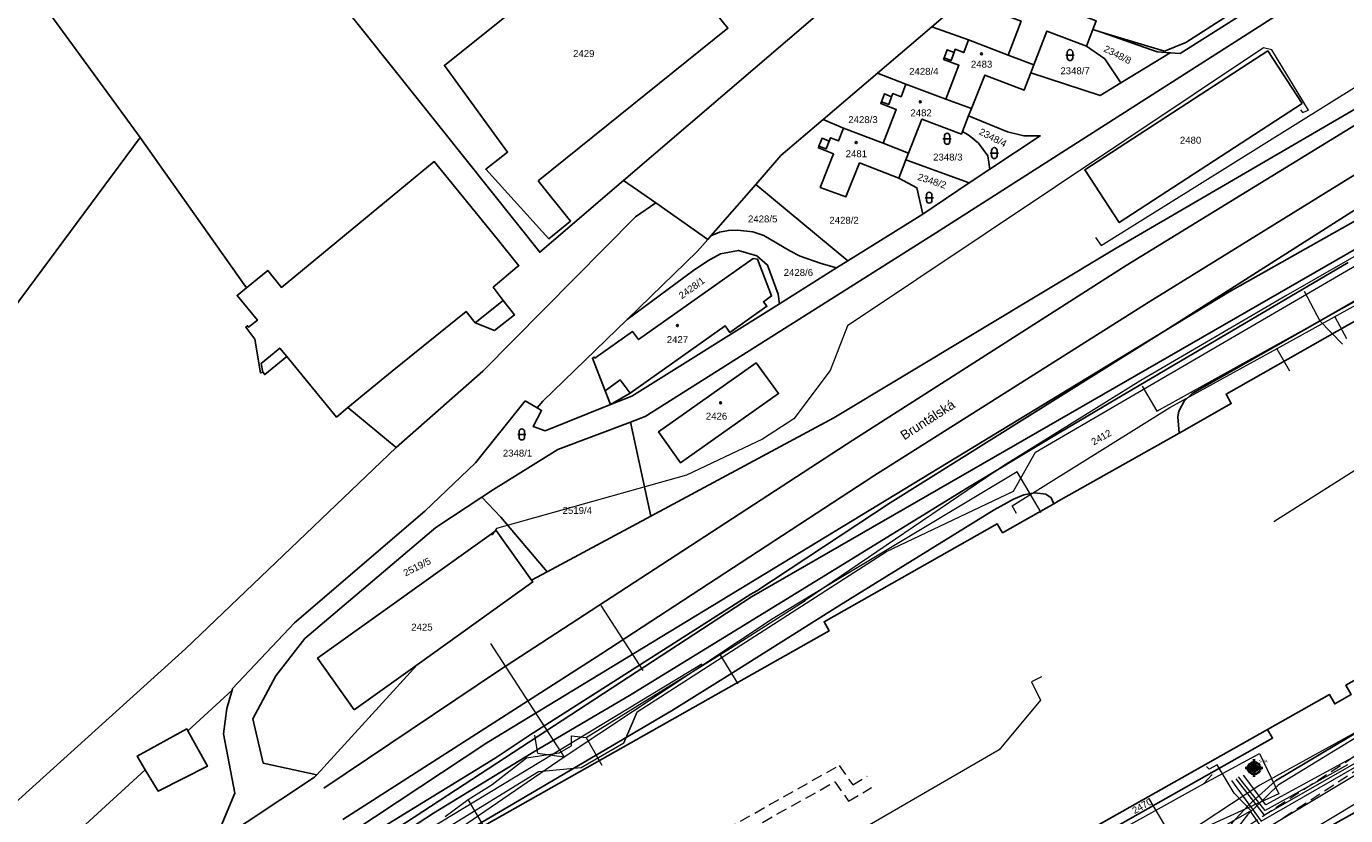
# Model space of a CAD drawing. Header units: metres. Extents: x -535942 to -530626, y -1087729 to -1086275.
# Tile 231 of 247: x -534185 to -533945, y -1086745 to -1086602. Entities that reach past the tile are written whole.
import ezdxf
from ezdxf.enums import TextEntityAlignment as Align

# ---------------------------------------------------------------- set-up
doc = ezdxf.new("R2010")
doc.units = ezdxf.units.M
doc.linetypes.add('B_CARA_03', pattern=[3, 2, -1])
for name, color, linetype in [('18', 7, 'Continuous'), ('23', 7, 'Continuous'), ('_blok katastr', 7, 'Continuous'), ('_blok podklad SS', 7, 'Continuous'), ('_blok SS sítě', 7, 'Continuous'), ('_blok vrty G Consult', 7, 'Continuous'), ('_blok zaměření - nové', 7, 'Continuous'), ('Hodnoty_hladiny', 7, 'Continuous'), ('Vrty_popis', 7, 'Continuous')]:
    doc.layers.add(name, color=color, linetype=linetype)
for name, color, linetype, lineweight in [('AG popis stávající', 251, 'Continuous', 70), ('AG silno NN', 251, 'G_VED_660_PN', 13), ('AG uzemnění', 251, 'G_VED_663_PZ', 13), ('AG voda chladící přívod', 120, 'HP_02_920CHVP', 13), ('AG voda chladící vratna', 120, 'HP_02_921CHVV', 13), ('AG_SS kanal_déšť', 251, 'G_POTR_626_PN', 13), ('AG_SS nakal_splašky', 251, 'G_POTR_627_PN', 13), ('AG_SS náhon', 251, 'B_CARA_03', 13), ('AG_SS osvětlení', 251, 'HP_04_VO', 13), ('AG_SS voda požární', 251, 'G_POTR_615_PN', 13), ('AG_SS voda uzitkova', 251, 'G_POTR_617_PN', 13)]:
    doc.layers.add(name, color=color, linetype=linetype, lineweight=lineweight)
for name, color, linetype, true_color in [('BT_BPEJ', 7, 'Continuous', 0x7fffff), ('BT_hranice_parcel', 7, 'Continuous', 0x007f00), ('BT_mapove_znacky', 7, 'Continuous', 0x007f00), ('BT_prvky_mapy', 7, 'Continuous', 0x007f00), ('BT_text_parcel', 7, 'Continuous', 0x007f00), ('BT_vnitrni_kresby', 7, 'Continuous', 0x007f00)]:
    doc.layers.add(name, color=color, linetype=linetype, true_color=true_color)
doc.layers.add('BT_hranice_budov', color=7, linetype='Continuous', lineweight=30, true_color=0x007f00)
doc.layers.add('Značka předmět vrt', color=7, linetype='Continuous', lineweight=0, true_color=0x27eff2)
doc.styles.add('BT_text_mapy_m', font='arial.ttf', dxfattribs={"height": 5})
doc.styles.add('ROMANS', font='romans')
doc.styles.get("Standard").update_dxf_attribs({"font": 'ARIALN.TTF'})
doc.linetypes.add('G_POTR_615_PN', pattern='A,0.5,-1,2,-6.5,[3,hpfmlin.shx,S=1,R=0,X=0,Y=0],-6.5,2,-1,0.5', length=20)
doc.linetypes.add('G_POTR_617_PN', pattern='A,0.5,-1,2,-6.5,[1,hpfmlin.shx,S=1,R=0,X=0,Y=0],-6.5,2,-1,0.5', length=20)
doc.linetypes.add('G_POTR_626_PN', pattern='A,0.5,-1,2,-6.5,[8,hpfmlin.shx,S=1,R=0,X=0,Y=0],-6.5,2,-1,0.5', length=20)
doc.linetypes.add('G_POTR_627_PN', pattern='A,0.5,-1,2,-6.5,[9,hpfmlin.shx,S=1,R=0,X=0,Y=0],-6.5,2,-1,0.5', length=20)
doc.linetypes.add('G_VED_660_PN', pattern='A,0.5,-1,2,-6.5,[28,hpfmlin.shx,S=1,R=0,X=0,Y=0],-6.5,2,-1,0.5', length=20)
doc.linetypes.add('G_VED_663_PZ', pattern='A,3.5,-3,7,-3,7,-6.5,[23,hpfmlin.shx,S=1,R=0,X=0,Y=0],-6.5,7,-3,7,-3,3.5', length=60)
doc.linetypes.add('HP_02_920CHVP', pattern='A,0.5,-1.2,-6.5,[3,hpfmlin.shx,S=1,R=0,X=0,Y=0],-0.8,["CHVP",Standard,S=1.7,R=0,X=3,Y=-0.8],-9,2,-1,0.5', length=21.5)
doc.linetypes.add('HP_02_921CHVV', pattern='A,0.5,-1.2,-6.5,[3,hpfmlin.shx,S=1,R=0,X=0,Y=0],-0.8,["CHVV",Standard,S=1.7,R=0,X=3,Y=-0.8],-9,2,-1,0.5', length=21.5)
doc.linetypes.add('HP_04_VO', pattern='A,0.5,-1,2,-5,[28,hpfmlin.shx,S=1,R=0,X=0,Y=0],-0.8,["VO",ROMANS,S=1.7,R=0,X=2.75,Y=-0.8],-7,2,-1,0.5', length=19.8)

# ---------------------------------------------------------------- blocks, each defined once
blk = doc.blocks.new('BT_symbol_316')
at = {"layer": 'BT_mapove_znacky', "lineweight": -3}
blk.add_line((-0.75, 1), (0.75, 1), dxfattribs=at)
blk.add_lwpolyline([(0, 0), (0.1913, 0.0381), (0.3536, 0.1464), (0.4619, 0.3087), (0.5, 0.5), (0.5, 1.5), (0.4619, 1.6913), (0.3536, 1.8536), (0.1913, 1.9619), (0, 2), (-0.1913, 1.9619), (-0.3536, 1.8536), (-0.4619, 1.6913), (-0.5, 1.5), (-0.5, 0.5), (-0.4619, 0.3087), (-0.3536, 0.1464), (-0.1913, 0.0381), (0, 0)], dxfattribs=at)
blk = doc.blocks.new('BT_symbol_404')
at = {"layer": 'BT_mapove_znacky', "lineweight": -3}
blk.add_circle((0, 0), 0.175, dxfattribs=at)
blk = doc.blocks.new('_KATASTR')
at = {"layer": 'BT_BPEJ', "lineweight": -3}
blk.add_lwpolyline([(-534567.99, -1086985.9), (-534456, -1086953), (-534436.78, -1086944.4), (-534394.5, -1086925.5), (-534377.62, -1086916.03), (-534353.5, -1086902.5), (-534344.98, -1086895.04), (-534338.35, -1086889.24), (-534337.5, -1086888.5), (-534101, -1086732), (-533977.7, -1086657.11), (-533966, -1086650), (-533802, -1086557.5)], dxfattribs=at)
at = {"layer": 'BT_hranice_budov', "lineweight": -3}
for points in [[(-534091.64, -1086629.83), (-534085.75, -1086637.14), (-534089.72, -1086640.34), (-534101.19, -1086627.71), (-534097.23, -1086624.57), (-534108.69, -1086608.81), (-534074.09, -1086581.06), (-534057.17, -1086602.08), (-534091.64, -1086629.83)], [(-533808.4, -1086595.84), (-533814.49, -1086599.28), (-533813.01, -1086601.89), (-533811.34, -1086604.85), (-533848.29, -1086625.55), (-533851.31, -1086620.19), (-533856.58, -1086623.17), (-533862.78, -1086612.19), (-533934.12, -1086652.51), (-533935.17, -1086650.76), (-533966.6, -1086668.6), (-533965.65, -1086670.33), (-533975.13, -1086675.69), (-533991.7, -1086685.05), (-533997.09, -1086688.09), (-533997.9, -1086688.55), (-534007.23, -1086693.82), (-534008.18, -1086692.21), (-534039.67, -1086709.99), (-534038.77, -1086711.65), (-534104.74, -1086748.93), (-534094.94, -1086766.26), (-534093.29, -1086769.17), (-534079.52, -1086793.52)], [(-534004.54, -1086597.98), (-534004.75, -1086598.52), (-534005.28, -1086599.92), (-534006.67, -1086599.4), (-534006.79, -1086599.68), (-534003.86, -1086600.79), (-534006.19, -1086606.95), (-534001.53, -1086608.7), (-533999.19, -1086602.59), (-533991.95, -1086605.31), (-533990.82, -1086602.31), (-533990.22, -1086600.71), (-534002.11, -1086596.15), (-534003.02, -1086598.56), (-534004.54, -1086597.98)], [(-534006.19, -1086606.95), (-534013.39, -1086604.16), (-534014.28, -1086606.48), (-534015.82, -1086605.89), (-534016.59, -1086607.92), (-534017.85, -1086607.43), (-534017.96, -1086607.72), (-534015.16, -1086608.79), (-534017.52, -1086614.98)], [(-534012.87, -1086616.68), (-534010.42, -1086610.57), (-534003.31, -1086613.35), (-534003.04, -1086612.65), (-534002.1, -1086610.18), (-534001.53, -1086608.7)], [(-534024.31, -1086624.76), (-534021.89, -1086618.62), (-534014.72, -1086621.31), (-534014.54, -1086620.85), (-534013.4, -1086618.01), (-534012.87, -1086616.68), (-534017.52, -1086614.98), (-534024.79, -1086612.21), (-534025.68, -1086614.51), (-534027.16, -1086613.94), (-534027.39, -1086614.53), (-534027.93, -1086615.93), (-534029.26, -1086615.42), (-534029.38, -1086615.74), (-534026.57, -1086616.82), (-534028.94, -1086622.97)], [(-534035.72, -1086632.72), (-534040.36, -1086631.02), (-534037.97, -1086624.9), (-534040.72, -1086623.82), (-534040.6, -1086623.5), (-534039.31, -1086624), (-534038.76, -1086622.58), (-534038.52, -1086621.97), (-534037.05, -1086622.54), (-534036.15, -1086620.25), (-534028.94, -1086622.97), (-534024.31, -1086624.76), (-534024.79, -1086625.97), (-534026.1, -1086629.32), (-534033.22, -1086626.56), (-534035.72, -1086632.72)], [(-534118.22, -1086664.42), (-534126.24, -1086671.06), (-534128.29, -1086672.76), (-534137.37, -1086661.76), (-534138.63, -1086660.23), (-534141.99, -1086663), (-534141.71, -1086664.61), (-534142.11, -1086664.74), (-534143.15, -1086658.62), (-534144.78, -1086656.4), (-534144.47, -1086656.17), (-534144.29, -1086656.44), (-534142.71, -1086655.14), (-534146.38, -1086650.66), (-534144.71, -1086649.29), (-534140.81, -1086646.09), (-534138.32, -1086649.2), (-534110.55, -1086626.32), (-534099.12, -1086640.38), (-534095.16, -1086645.24), (-534095.46, -1086645.48), (-534099.82, -1086649.17), (-534097.99, -1086651.55), (-534103.1, -1086655.66), (-534104.76, -1086653.56), (-534118.22, -1086664.42)], [(-534073.41, -1086658.69), (-534052.58, -1086643.96), (-534051.81, -1086644.04), (-534049.22, -1086650.74), (-534050.71, -1086651.8), (-534050.08, -1086652.63), (-534056.84, -1086657.38), (-534057.66, -1086656.18), (-534074.92, -1086668.41), (-534076.72, -1086666.02), (-534079.47, -1086667.99), (-534081.78, -1086662.09), (-534081.47, -1086661.87), (-534081.33, -1086662.04), (-534074.5, -1086657.24), (-534073.41, -1086658.69)], [(-534047.94, -1086668.5), (-534065.77, -1086681.1), (-534069.76, -1086675.45), (-534052, -1086662.92), (-534047.94, -1086668.5)], [(-534003.11, -1086775.09), (-533992.2, -1086768.92), (-533993.33, -1086766.93), (-533998.19, -1086758.34), (-534000.12, -1086754.92), (-534001.05, -1086753.28), (-533959.05, -1086729.57), (-533947.8, -1086723.22), (-533946.84, -1086724.92), (-533943.88, -1086723.24), (-533944.84, -1086721.55), (-533937.36, -1086717.32), (-533936.4, -1086719.02), (-533933.44, -1086717.39), (-533934.42, -1086715.66), (-533928.53, -1086712.33), (-533889.92, -1086690.55), (-533885.6, -1086688.11), (-533875.71, -1086682.53), (-533854.58, -1086670.61), (-533856.87, -1086666.52)], [(-534125.09, -1086725.99), (-534113.64, -1086717.8), (-534092.63, -1086702.76), (-534092.85, -1086702.45), (-534099.31, -1086693.38), (-534131.76, -1086716.61), (-534125.09, -1086725.99)]]:
    blk.add_lwpolyline(points, dxfattribs=at)
at = {"layer": 'BT_hranice_parcel', "lineweight": -3}
for points in [[(-533930.39, -1086626.94), (-533977.71, -1086657.09), (-534027.69, -1086688.36), (-534051.88, -1086704.35), (-534053, -1086704.99), (-534093.1, -1086730.54), (-534099.49, -1086734.79), (-534123.96, -1086749.86), (-534172.7, -1086780.69), (-534236.19, -1086822.11), (-534301.1, -1086864.48), (-534361.33, -1086904.52), (-534389.95, -1086921.75), (-534421.31, -1086936.84), (-534457.42, -1086954.5), (-534485.18, -1086964.81)], [(-534493.78, -1086969.89), (-534465.8, -1086959.93), (-534429.9, -1086944.73), (-534384.85, -1086920.69), (-534356.67, -1086902.53), (-534277.7, -1086851.96), (-534273.32, -1086849.11), (-534236.73, -1086825.56), (-534052.87, -1086705.47), (-533854.49, -1086591.17)], [(-533944.41, -1086644.64), (-533979.02, -1086665.04), (-533986.81, -1086669.62), (-533998.88, -1086676.78), (-534013.62, -1086685.67), (-534037.86, -1086700.55), (-534075.03, -1086723.43), (-534083.72, -1086728.5), (-534091.83, -1086733.29), (-534110.71, -1086744.83), (-534121.68, -1086751.94), (-534124.12, -1086753.69), (-534126.5, -1086755.56), (-534127.89, -1086756.97), (-534129.06, -1086758.64), (-534130.36, -1086761.29), (-534131.69, -1086763.72), (-534132.71, -1086766.71), (-534133.12, -1086769.51), (-534133.03, -1086772.04), (-534131.53, -1086778.56), (-534124.29, -1086793.41)], [(-533976.75, -1086606.52), (-533974.96, -1086606.65), (-533957.48, -1086595.59), (-533955.52, -1086598.54), (-534019.43, -1086639.33), (-534072.18, -1086672.68), (-534074.85, -1086673.69), (-534071.17, -1086690.79), (-534037.89, -1086672.9), (-533986.58, -1086642.07), (-533938.42, -1086614), (-533872.99, -1086576.14), (-533860.2, -1086569.26), (-533862.19, -1086566.62), (-533868.53, -1086560.69), (-533881.67, -1086566.32), (-533897.86, -1086543.72), (-533909.78, -1086522.14), (-533950.55, -1086551.25)], [(-534060.25, -1086639.83), (-534060.83, -1086640.49), (-534070.28, -1086633.84), (-534076.12, -1086629.73), (-533962.76, -1086532.65), (-533959.87, -1086536.14), (-533957.67, -1086539.7), (-533960.06, -1086540.83), (-533958.42, -1086544.18), (-533955.68, -1086542.94), (-533953.84, -1086545.91), (-533950.55, -1086551.25), (-533954.62, -1086553.71), (-533955.36, -1086552.45), (-533989.79, -1086572.64), (-533988.82, -1086574.31), (-533990.39, -1086575.26), (-534002.42, -1086586.07), (-534016.34, -1086598.59), (-534020.1, -1086601.8), (-534029.99, -1086610.25), (-534039.84, -1086618.66), (-534047.53, -1086625.23), (-534052.08, -1086630.45)], [(-534076.12, -1086629.73), (-534091.37, -1086642.79), (-534159.26, -1086557.53)], [(-534101.19, -1086627.71), (-534097.23, -1086624.57), (-534108.69, -1086608.81), (-534074.09, -1086581.06), (-534057.17, -1086602.08)], [(-533990.22, -1086600.71), (-533990.82, -1086602.31), (-533989.31, -1086602.76), (-533977.8, -1086606.26), (-533973.93, -1086604.65), (-533956.51, -1086593.44), (-533961.39, -1086581.38), (-533984.76, -1086595.21), (-534000.32, -1086584.39), (-534002.42, -1086586.07)], [(-534186.51, -1086591.08), (-534164.01, -1086621.95), (-534144.71, -1086649.29), (-534140.81, -1086646.09), (-534138.32, -1086649.2), (-534110.55, -1086626.32), (-534099.12, -1086640.38), (-534095.16, -1086645.24), (-534095.46, -1086645.48), (-534099.82, -1086649.17), (-534097.99, -1086651.55), (-534095.97, -1086654.19), (-534099.57, -1086657.03), (-534103.1, -1086655.66)], [(-533990.22, -1086600.71), (-534002.11, -1086596.15), (-534003.02, -1086598.56), (-534004.54, -1086597.98), (-534004.75, -1086598.52), (-534006.14, -1086598), (-534006.67, -1086599.4), (-534006.79, -1086599.68), (-534003.86, -1086600.79), (-534006.19, -1086606.95)], [(-533843.55, -1086601.33), (-533845.63, -1086598.81), (-533847.38, -1086597.96), (-533850.05, -1086598.44), (-533853.92, -1086600.5), (-533856.86, -1086601.76), (-533901.05, -1086627.54), (-533914.09, -1086634.95), (-533950.06, -1086655.57), (-533972.77, -1086668.49), (-533974.19, -1086669.91), (-533975.21, -1086671.72), (-533975.37, -1086672.74), (-533975.13, -1086675.69), (-533965.65, -1086670.33), (-533966.6, -1086668.6), (-533935.17, -1086650.76), (-533934.12, -1086652.51), (-533862.78, -1086612.19)], [(-534057.17, -1086602.08), (-534091.64, -1086629.83), (-534085.75, -1086637.14), (-534089.72, -1086640.34), (-534101.19, -1086627.71)], [(-534013.39, -1086604.16), (-534020.1, -1086601.8)], [(-533991.95, -1086605.31), (-533999.19, -1086602.59), (-534001.53, -1086608.7), (-534002.1, -1086610.18), (-533989.48, -1086614.31), (-533985.73, -1086611.98)], [(-533989.31, -1086602.76), (-533979.11, -1086606.35), (-533976.75, -1086606.52), (-533985.73, -1086611.98), (-533988.66, -1086607.6), (-533991.95, -1086605.31), (-533990.82, -1086602.31)], [(-534001.53, -1086608.7), (-534006.19, -1086606.95), (-534013.39, -1086604.16), (-534014.28, -1086606.48), (-534015.82, -1086605.89)], [(-534024.79, -1086612.21), (-534017.52, -1086614.98), (-534015.16, -1086608.79), (-534017.96, -1086607.72), (-534017.85, -1086607.43), (-534017.3, -1086605.99), (-534016.04, -1086606.47), (-534015.82, -1086605.89)], [(-533952.77, -1086615.76), (-533959.01, -1086606.18), (-533992.29, -1086627.84), (-533986.01, -1086637.39), (-533952.77, -1086615.76)], [(-534029.26, -1086615.42), (-534028.72, -1086614.01), (-534027.39, -1086614.53), (-534027.16, -1086613.94), (-534025.68, -1086614.51), (-534024.79, -1086612.21), (-534029.99, -1086610.25)], [(-534017.52, -1086614.98), (-534012.87, -1086616.68), (-534010.42, -1086610.57), (-534003.31, -1086613.35), (-534003.04, -1086612.65), (-534002.1, -1086610.18)], [(-534024.31, -1086624.76), (-534028.94, -1086622.97), (-534026.57, -1086616.82), (-534029.38, -1086615.74), (-534029.26, -1086615.42)], [(-534012.87, -1086616.68), (-534013.4, -1086618.01)], [(-534039.84, -1086618.66), (-534036.15, -1086620.25), (-534028.94, -1086622.97)], [(-534009.93, -1086625.26), (-534009.57, -1086627.68), (-534013.28, -1086630.17), (-534024.79, -1086625.97), (-534024.31, -1086624.76), (-534021.89, -1086618.62), (-534014.72, -1086621.31)], [(-534009.57, -1086627.68), (-534000.38, -1086621.66), (-534003.38, -1086621.63), (-534006.31, -1086620.93), (-534013.4, -1086618.01), (-534014.54, -1086620.85), (-534013.28, -1086621.56), (-534011.63, -1086622.95), (-534009.93, -1086625.26)], [(-534164.01, -1086621.95), (-534186.95, -1086652.84), (-534229.84, -1086707.33), (-534266.25, -1086753.6), (-534295.52, -1086769.8), (-534295.33, -1086770.23), (-534296.51, -1086770.95), (-534296.22, -1086771.4), (-534293.44, -1086769.71), (-534290.2, -1086767.74), (-534286.91, -1086765.73), (-534283.37, -1086772.05), (-534286.62, -1086774.02), (-534289.91, -1086776.02), (-534293.21, -1086778.02), (-534296.12, -1086779.78), (-534299.32, -1086781.73), (-534302.36, -1086783.57), (-534305.56, -1086785.51), (-534308.85, -1086787.5), (-534311.95, -1086789.38), (-534314.98, -1086791.22), (-534318.28, -1086793.22), (-534321.28, -1086795.04)], [(-534036.15, -1086620.25), (-534037.05, -1086622.54), (-534038.52, -1086621.97), (-534038.76, -1086622.58), (-534040.04, -1086622.08), (-534040.6, -1086623.5), (-534040.72, -1086623.82)], [(-534014.54, -1086620.85), (-534014.72, -1086621.31)], [(-534026.1, -1086629.32), (-534033.22, -1086626.56), (-534035.72, -1086632.72), (-534040.36, -1086631.02), (-534037.97, -1086624.9), (-534040.72, -1086623.82)], [(-534013.28, -1086630.17), (-534021.74, -1086635.86), (-534022.79, -1086631.06), (-534026.1, -1086629.32), (-534024.79, -1086625.97)], [(-534044.01, -1086643.52), (-534045.92, -1086642.54), (-534050.6, -1086639.74), (-534052.64, -1086639.09), (-534055.44, -1086638.76), (-534057.08, -1086638.82), (-534058.71, -1086639.14), (-534060.25, -1086639.83), (-534052.08, -1086630.45), (-534035.36, -1086644.38), (-534037.41, -1086645.66)], [(-534126.24, -1086671.06), (-534117.47, -1086678.3), (-534101.7, -1086664.45), (-534073.97, -1086636.33), (-534070.28, -1086633.84)], [(-534021.74, -1086635.86), (-534035.36, -1086644.38)], [(-534060.83, -1086640.49), (-534062.68, -1086642.62)], [(-534075.46, -1086655.02), (-534090.81, -1086669.9), (-534091.86, -1086671.08), (-534091.03, -1086671.56), (-534092.56, -1086674.49), (-534090.38, -1086675.26), (-534078.48, -1086670.51), (-534074.65, -1086668.98), (-534047.77, -1086652.15), (-534048.04, -1086650.44), (-534049.98, -1086645.13), (-534051.9, -1086643.45), (-534055.24, -1086642.46), (-534058.5, -1086643.08), (-534060.84, -1086644.38), (-534063.6, -1086646.26), (-534075.46, -1086655.02)], [(-534075.46, -1086655.02), (-534062.68, -1086642.62)], [(-534047.77, -1086652.15), (-534037.41, -1086645.66), (-534040.2, -1086644.87), (-534044.01, -1086643.52)], [(-534081.33, -1086662.04), (-534074.5, -1086657.24), (-534073.41, -1086658.69), (-534052.58, -1086643.96), (-534051.81, -1086644.04), (-534049.22, -1086650.74), (-534050.71, -1086651.8), (-534050.08, -1086652.63), (-534056.84, -1086657.38), (-534057.66, -1086656.18), (-534074.92, -1086668.41), (-534078.48, -1086670.51), (-534079.47, -1086667.99), (-534081.78, -1086662.09), (-534081.47, -1086661.87), (-534081.33, -1086662.04)], [(-534103.1, -1086655.66), (-534104.76, -1086653.56), (-534118.22, -1086664.42), (-534126.24, -1086671.06), (-534128.29, -1086672.76), (-534137.37, -1086661.76), (-534141.36, -1086665.05), (-534141.71, -1086664.61), (-534142.11, -1086664.74), (-534143.15, -1086658.62), (-534144.78, -1086656.4), (-534144.47, -1086656.17), (-534144.29, -1086656.44), (-534142.71, -1086655.14), (-534146.38, -1086650.66), (-534144.71, -1086649.29)], [(-534052, -1086662.92), (-534069.76, -1086675.45)], [(-534052, -1086662.92), (-534047.94, -1086668.5), (-534065.77, -1086681.1)], [(-534094, -1086669.84), (-534103.02, -1086681.09)], [(-534094, -1086669.84), (-534091.86, -1086671.08)], [(-534074.85, -1086673.69), (-534088.09, -1086678.69), (-534099.79, -1086685.92), (-534101.91, -1086687.32), (-534098.43, -1086691), (-534090, -1086700.92), (-534071.17, -1086690.79)], [(-533975.13, -1086675.69), (-533991.7, -1086685.05), (-533997.09, -1086688.09), (-533997.9, -1086688.55), (-534007.23, -1086693.82), (-534008.18, -1086692.21), (-534039.67, -1086709.99), (-534038.77, -1086711.65), (-534104.74, -1086748.93), (-534094.94, -1086766.26), (-534093.29, -1086769.17), (-534079.52, -1086793.52)], [(-534065.77, -1086681.1), (-534069.76, -1086675.45)], [(-534117.47, -1086678.3), (-534155.77, -1086714.9), (-534211.41, -1086765.14), (-534247.4, -1086796.32), (-534284.19, -1086828.84), (-534317.59, -1086858.24), (-534311.74, -1086854.54), (-534249.79, -1086814.91)], [(-534147.2, -1086722.14), (-534135.94, -1086710.21), (-534112.27, -1086689.88), (-534103.02, -1086681.09)], [(-534104.72, -1086748.12), (-534067.4, -1086726.21), (-534056.32, -1086719.28), (-534037.01, -1086707.11), (-534008.76, -1086689.67), (-534005.26, -1086687.72), (-534003.33, -1086686.92), (-534001.36, -1086686.57), (-533999.34, -1086686.8), (-533998.37, -1086687.45), (-533997.9, -1086688.55)], [(-534101.91, -1086687.32), (-534110.28, -1086692.85), (-534134.07, -1086713.01), (-534139.34, -1086719.83), (-534143.52, -1086727.66), (-534141.65, -1086735.71), (-534131.91, -1086737.81), (-534113.64, -1086717.8)], [(-534125.09, -1086725.99), (-534131.76, -1086716.61), (-534099.31, -1086693.38), (-534092.85, -1086702.45), (-534092.63, -1086702.76), (-534113.64, -1086717.8), (-534125.09, -1086725.99)], [(-533871.56, -1086698.16), (-533896.42, -1086712.19), (-533906.4, -1086718.1), (-533916.69, -1086724.98), (-533932.84, -1086736.84), (-533943.18, -1086744.67), (-533956.94, -1086752.35), (-533963.91, -1086756.37), (-533970.07, -1086759.83), (-533969.58, -1086756.4), (-533968.26, -1086752.67), (-533965.53, -1086746.63), (-533962.57, -1086743.38), (-533957.62, -1086738.91), (-533922.72, -1086718.15), (-533887.94, -1086698.47), (-533883.76, -1086697.28), (-533880.8, -1086696.67), (-533875.16, -1086697.13), (-533871.56, -1086698.16)], [(-534092.85, -1086702.45), (-534090, -1086700.92)], [(-533959.05, -1086729.57), (-533947.8, -1086723.22), (-533946.84, -1086724.92), (-533943.88, -1086723.24), (-533944.84, -1086721.55), (-533937.36, -1086717.32), (-533936.4, -1086719.02), (-533933.44, -1086717.39), (-533934.42, -1086715.66), (-533928.53, -1086712.33)], [(-534174.69, -1086747.52), (-534163.08, -1086736.89), (-534164.55, -1086734.43), (-534155.51, -1086729.48), (-534155.34, -1086729.8), (-534147.28, -1086722.42)], [(-534147.2, -1086722.14), (-534147.28, -1086722.42), (-534148.27, -1086725.78), (-534148.86, -1086730.36), (-534146.79, -1086741.14)], [(-534163.08, -1086736.89), (-534160.76, -1086740.79), (-534151.8, -1086736.28), (-534155.34, -1086729.8)], [(-534000.12, -1086754.92), (-533958.15, -1086731.16), (-533959.05, -1086729.57), (-534001.05, -1086753.28), (-534000.12, -1086754.92)], [(-534150.7, -1086750.43), (-534132.29, -1086738.23), (-534131.91, -1086737.81)], [(-534146.79, -1086741.14), (-534150.7, -1086750.43), (-534179.84, -1086769.75), (-534245.31, -1086812.04), (-534249.79, -1086814.91), (-534235.39, -1086802.79), (-534174.69, -1086747.52)]]:
    blk.add_lwpolyline(points, dxfattribs=at)
at = {"layer": 'BT_vnitrni_kresby', "lineweight": -3}
for points in [[(-534017.85, -1086607.43), (-534016.59, -1086607.92)], [(-534016.59, -1086607.92), (-534016.04, -1086606.47)], [(-534027.93, -1086615.93), (-534027.39, -1086614.53)], [(-534029.26, -1086615.42), (-534027.93, -1086615.93)], [(-533984.74, -1086645.21), (-533935.83, -1086615.22)], [(-534040.6, -1086623.5), (-534039.31, -1086624)], [(-534039.31, -1086624), (-534038.76, -1086622.58)], [(-533980.75, -1086651.96), (-533932.61, -1086622.16)], [(-534034.43, -1086676.98), (-533984.74, -1086645.21)], [(-534103.1, -1086655.66), (-534097.99, -1086651.55)], [(-534030.61, -1086683.43), (-533980.75, -1086651.96)], [(-534076.72, -1086666.02), (-534079.47, -1086667.99)], [(-534074.92, -1086668.41), (-534076.72, -1086666.02)], [(-534098.68, -1086718.79), (-534034.43, -1086676.98)], [(-534080.27, -1086715.89), (-534030.61, -1086683.43)], [(-534127.14, -1086745.97), (-534080.27, -1086715.89)], [(-534130.63, -1086740.27), (-534098.68, -1086718.79)]]:
    blk.add_lwpolyline(points, dxfattribs=at)
at = {"layer": 'BT_mapove_znacky', "lineweight": -3}
for name, p in [('BT_symbol_404', (-534011.07, -1086606.71)), ('BT_symbol_316', (-533994.97, -1086607.95)), ('BT_symbol_404', (-534022.18, -1086615.43)), ('BT_symbol_316', (-534017.31, -1086623.17)), ('BT_symbol_404', (-534033.83, -1086622.86)), ('BT_symbol_316', (-534008.72, -1086625.78)), ('BT_symbol_316', (-534020.56, -1086633.88)), ('BT_symbol_404', (-534066.35, -1086656.14)), ('BT_symbol_404', (-534058.48, -1086670.16)), ('BT_symbol_316', (-534094.62, -1086676.93))]:
    blk.add_blockref(name, p, dxfattribs=at)
at = {"layer": 'BT_prvky_mapy', "lineweight": -3, "style": 'BT_text_mapy_m'}
blk.add_text('Bruntálská', height=1.7, rotation=32.95, dxfattribs=at).set_placement((-534020.85, -1086673.26), align=Align.MIDDLE_CENTER)
at = {"layer": 'BT_text_parcel', "lineweight": -3, "style": 'BT_text_mapy_m'}
for s, p in [('2429', (-534085.31, -1086607.29)), ('2483', (-534012.98, -1086609.23)), ('2482', (-534023.98, -1086618.07)), ('2481', (-534035.75, -1086625.51)), ('2427', (-534068.27, -1086659.31)), ('2426', (-534061.17, -1086673.23)), ('2425', (-534114.73, -1086711.6))]:
    blk.add_text(s, height=1.25, dxfattribs=at).set_placement(p)
for s, rotation, p in [('2348/8', 333, (-533986.6, -1086607.43)), ('2348/4', 333, (-534009.26, -1086622.51)), ('2348/2', 342, (-534020.24, -1086630.44)), ('2428/1', 36, (-534063.38, -1086649.8)), ('2519/5', 27, (-534113.39, -1086700.57))]:
    blk.add_text(s, height=1.25, rotation=rotation, dxfattribs=at).set_placement(p, align=Align.CENTER)
for s, p in [('2428/4', (-534021.54, -1086610.53)), ('2348/7', (-533994.04, -1086610.43)), ('2428/3', (-534032.6, -1086619.3)), ('2480', (-533973.05, -1086623.05)), ('2348/3', (-534017.18, -1086626.12)), ('2428/5', (-534050.84, -1086637.37)), ('2428/2', (-534036.04, -1086637.61)), ('2428/6', (-534044.35, -1086647.1)), ('2348/1', (-534095.41, -1086679.95)), ('2519/4', (-534084.54, -1086690.38))]:
    blk.add_text(s, height=1.25, dxfattribs=at).set_placement(p, align=Align.CENTER)
for s, rotation, p in [('2412', 29.46, (-533990.66, -1086677.95)), ('2470', 29.52, (-533983.22, -1086744.98))]:
    blk.add_text(s, height=1.25, rotation=rotation, dxfattribs=at).set_placement(p)
blk = doc.blocks.new('kanalizace SS')
at = {"layer": 'AG_SS kanal_déšť', "ltscale": 0.7}
for p, q in [((-533949.54, -1086655.28), (-533920.57, -1086639.16)), ((-533952.4, -1086649.89), (-533949.54, -1086655.28)), ((-533979.2, -1086671.7), (-533949.54, -1086655.28)), ((-533945.41, -1086659.51), (-533949.54, -1086655.28)), ((-533981.83, -1086667.16), (-533979.2, -1086671.7)), ((-534004.56, -1086682.71), (-534039.12, -1086703.45)), ((-534000.23, -1086690.14), (-534004.56, -1086682.71)), ((-534039.12, -1086703.45), (-534048.93, -1086709.41)), ((-534048.93, -1086709.41), (-534086.93, -1086734.62)), ((-534100.34, -1086713.92), (-534086.93, -1086734.62)), ((-534055.28, -1086721.27), (-534058.57, -1086715.95)), ((-534091.69, -1086733.92), (-534092.26, -1086730.62)), ((-534086.93, -1086734.62), (-534130.39, -1086764.37)), ((-534086.93, -1086734.62), (-534091.69, -1086733.92)), ((-533970.7, -1086739.49), (-533960.51, -1086733.98)), ((-533960.51, -1086733.98), (-533957, -1086741.28)), ((-533969.13, -1086737.76), (-533970.7, -1086739.49)), ((-533988.79, -1086749.5), (-533970.7, -1086739.49)), ((-533957, -1086741.28), (-533975.88, -1086749.89))]:
    blk.add_line(p, q, dxfattribs=at)
blk.add_lwpolyline([(-534000.13, -1086719.98), (-534001.98, -1086720.9), (-534000.32, -1086724.24), (-534007.87, -1086733.27), (-534055.09, -1086760.71), (-534085.97, -1086776.77), (-534114.31, -1086793.4)], dxfattribs=at)
at = {"layer": 'AG_SS nakal_splašky', "ltscale": 0.7}
for p, q in [((-533957.88, -1086691.75), (-533914.86, -1086664.42)), ((-533920.4, -1086717.67), (-533960.48, -1086739.69)), ((-533960.48, -1086739.69), (-533975.88, -1086749.89))]:
    blk.add_line(p, q, dxfattribs=at)
blk.add_lwpolyline([(-533847.62, -1086689.07), (-533908.03, -1086723.54), (-533910.24, -1086720.31), (-533936.34, -1086739.02), (-533983.56, -1086767.48)], dxfattribs=at)
blk = doc.blocks.new('náhon')
at = {"layer": 'AG_SS náhon'}
for p, q in [((-534088.88, -1086765.37), (-534036.95, -1086736.15)), ((-534036.95, -1086736.15), (-534034.47, -1086739.63)), ((-534087.45, -1086767.08), (-534037.73, -1086739.09)), ((-534037.73, -1086739.09), (-534035.23, -1086742.6)), ((-534034.47, -1086739.63), (-534031.86, -1086738.09)), ((-534035.23, -1086742.6), (-534031.04, -1086740.13))]:
    blk.add_line(p, q, dxfattribs=at)
for points in [[(-534106.61, -1086808.61), (-534102.4, -1086806.21), (-534053.95, -1086793.31), (-534007.65, -1086777.21), (-533985.13, -1086762.95), (-533974.16, -1086755.31), (-533962.54, -1086747.06), (-533921.34, -1086720.09), (-533863.29, -1086682.16), (-533829.3, -1086660.44), (-533782.1, -1086630.61), (-533744.31, -1086606.27), (-533706.57, -1086582.47), (-533633.12, -1086535.79), (-533579.03, -1086501.63), (-533523.61, -1086465.38)], [(-534105.66, -1086810.71), (-534101.52, -1086808.35), (-534053.28, -1086795.51), (-534006.65, -1086779.29), (-533983.86, -1086764.87), (-533972.83, -1086757.19), (-533961.25, -1086748.96), (-533920.08, -1086722.02), (-533862.05, -1086684.09), (-533828.07, -1086662.38), (-533780.87, -1086632.55), (-533743.08, -1086608.21), (-533705.34, -1086584.42), (-533631.89, -1086537.73), (-533577.79, -1086503.56), (-533522.35, -1086467.3)]]:
    blk.add_lwpolyline(points, dxfattribs=at)
blk = doc.blocks.new('ss prumyslová voda')
at = {"layer": 'AG voda chladící přívod', "color": 251, "lineweight": 13}
for p, q in [((-533936.03, -1086730.58), (-533959.34, -1086743.28)), ((-533944.5, -1086736.01), (-533959.51, -1086744.3)), ((-533959.51, -1086744.3), (-533964.33, -1086738.18)), ((-533959.34, -1086743.28), (-533963.44, -1086737.88))]:
    blk.add_line(p, q, dxfattribs=at)
at = {"layer": 'AG voda chladící vratna', "color": 251, "lineweight": 13}
for p, q in [((-533960.19, -1086746.24), (-533910.55, -1086717.66)), ((-533965.61, -1086738.86), (-533960.19, -1086746.24))]:
    blk.add_line(p, q, dxfattribs=at)
blk.add_lwpolyline([(-533964.82, -1086738.58), (-533959.66, -1086745.17), (-533925.25, -1086725.49), (-533900.57, -1086711.65), (-533877.54, -1086698.97), (-533877.04, -1086698.8), (-533875.76, -1086698.82), (-533859.63, -1086705.52), (-533843.23, -1086702.86), (-533820.21, -1086690.9), (-533812.34, -1086705.41)], dxfattribs=at)
at = {"layer": 'AG_SS voda požární', "ltscale": 0.7}
for points in [[(-534076.1, -1086731.99), (-534073.66, -1086726.39), (-534028.32, -1086697.23), (-534005.26, -1086686.25), (-534001.26, -1086679.15), (-533951.99, -1086650.43), (-533902.72, -1086621.71), (-533826.24, -1086578.33), (-533741.55, -1086535.95), (-533723.1, -1086527.3), (-533701.6, -1086565.01), (-533699.88, -1086609.99), (-533732.03, -1086628.35), (-533764.02, -1086646.62), (-533774.86, -1086654.89), (-533770.72, -1086662.61)], [(-534130.34, -1086761.07), (-534091.57, -1086737.25), (-534083.84, -1086736.52), (-534076.1, -1086731.99)]]:
    blk.add_lwpolyline(points, dxfattribs=at)
at = {"layer": 'AG_SS voda uzitkova', "ltscale": 0.7}
blk.add_line((-534073.66, -1086726.39), (-534076.1, -1086731.99), dxfattribs=at)
blk.add_line((-534073.66, -1086726.39), (-534076.1, -1086731.99), dxfattribs=at)
blk = doc.blocks.new('SS nízké napětí')
at = {"layer": 'AG silno NN', "ltscale": 0.7}
for p, q in [((-534072.562, -1086718.842), (-534080.22, -1086707.056)), ((-534169.587, -1086782.793), (-534061.8903, -1086717.66554))]:
    blk.add_line(p, q, dxfattribs=at)
blk = doc.blocks.new('ss_vo')
at = {"layer": 'AG_SS osvětlení', "ltscale": 0.7}
for p, q in [((-533959.788, -1086605.611), (-534035.438, -1086656.158)), ((-533958.299, -1086605.994), (-533959.788, -1086605.611)), ((-533951.619, -1086616.971), (-533958.299, -1086605.994)), ((-533989.295, -1086641.553), (-533942.28, -1086612.238)), ((-533953.087, -1086616.918), (-533952.725, -1086617.397)), ((-533952.725, -1086617.397), (-533951.619, -1086616.971)), ((-533928.494, -1086635.054), (-533955.725, -1086650.712)), ((-533990.316, -1086640.107), (-533989.295, -1086641.553)), ((-533955.725, -1086650.712), (-533982.062, -1086666.114)), ((-534035.438, -1086656.158), (-534038.587, -1086664.327)), ((-534038.587, -1086664.327), (-534045.198, -1086673.081)), ((-533982.062, -1086666.114), (-534007.08, -1086681.644)), ((-534045.198, -1086673.081), (-534050.899, -1086676.804)), ((-534050.899, -1086676.804), (-534064.685, -1086683.336)), ((-534007.08, -1086681.644), (-534043.14, -1086706.141)), ((-534064.685, -1086683.336), (-534099.239, -1086693.015)), ((-534099.239, -1086693.015), (-534100.047, -1086694.164)), ((-534100.047, -1086694.164), (-534100.196, -1086694.196)), ((-534056.67, -1086714.778), (-534043.14, -1086706.141)), ((-534082.959, -1086731.053), (-534056.67, -1086714.778)), ((-533932.09, -1086724.373), (-533957.15, -1086739.69)), ((-534085.597, -1086732.542), (-534085.597, -1086730.755)), ((-534085.597, -1086730.755), (-534082.959, -1086731.053)), ((-534093.766, -1086734.712), (-534087.852, -1086733.819)), ((-534087.852, -1086733.819), (-534085.597, -1086732.542)), ((-534100.047, -1086739.584), (-534093.766, -1086734.712)), ((-534104.403, -1086742.328), (-534100.047, -1086739.584)), ((-533957.15, -1086739.69), (-533962.681, -1086745.094)), ((-534108.573, -1086745.434), (-534104.403, -1086742.328)), ((-533962.681, -1086745.094), (-533965.787, -1086749.093))]:
    blk.add_line(p, q, dxfattribs=at)
blk = doc.blocks.new('ss uzemnění')
at = {"layer": 'AG uzemnění', "ltscale": 0.4}
for p, q in [((-533946.854, -1086654.552), (-533935.11, -1086647.999)), ((-533957.32, -1086660.296), (-533946.854, -1086654.552)), ((-533946.847, -1086654.548), (-533944.684, -1086658.509)), ((-533976.807, -1086671.018), (-533957.32, -1086660.296)), ((-533957.392, -1086660.336), (-533955.065, -1086664.338)), ((-534005.485, -1086688.931), (-533976.807, -1086671.018)), ((-534004.676, -1086690.292), (-534005.485, -1086688.931)), ((-533959.831, -1086747.902), (-533921.623, -1086724.926)), ((-534082.959, -1086731.053), (-534080.061, -1086736.052)), ((-533969.691, -1086736.797), (-533970.159, -1086736.286)), ((-533968.202, -1086736.031), (-533969.691, -1086736.797)), ((-533965.096, -1086741.137), (-533968.202, -1086736.031)), ((-533961.987, -1086744.416), (-533965.096, -1086741.137)), ((-534101.10767, -1086747.89967), (-534104.403, -1086742.328)), ((-533974.91, -1086751.653), (-533980.626, -1086742.073)), ((-533974.893, -1086751.646), (-533962.213, -1086744.456)), ((-533962.213, -1086744.456), (-533959.831, -1086747.902))]:
    blk.add_line(p, q, dxfattribs=at)
blk = doc.blocks.new('Zaměření - zekan')
at = {"layer": '18', "color": 252, "lineweight": 15}
blk.add_point((-534110.72, -1086743.22), dxfattribs=at)
at = {"layer": '23', "color": 252, "lineweight": 15}
blk.add_line((-534128.17, -1086754.64), (-534110.72, -1086743.22), dxfattribs=at)
blk = doc.blocks.new('_vrty G Consult')
at = {"layer": 'Hodnoty_hladiny', "color": 251, "lineweight": 40}
blk.add_point((-533961.5, -1086736.6), dxfattribs=at)
at = {"layer": 'Vrty_popis', "color": 251, "lineweight": 40}
blk.add_point((-533961.5, -1086736.6), dxfattribs=at)
at = {"layer": 'Značka předmět vrt', "color": 251, "linetype": 'Continuous', "lineweight": 40}
for p, q in [((-533962.12, -1086736.6), (-533963.12, -1086736.6)), ((-533960.88, -1086736.6), (-533962.12, -1086736.6)), ((-533960.9, -1086736.44), (-533962.1, -1086736.44)), ((-533960.9, -1086736.76), (-533962.1, -1086736.76)), ((-533960.96, -1086736.29), (-533962.04, -1086736.29)), ((-533960.96, -1086736.91), (-533962.04, -1086736.91)), ((-533961.97, -1086736.19), (-533961.97, -1086737.01)), ((-533961.09, -1086736.13), (-533961.91, -1086736.13)), ((-533961.09, -1086737.07), (-533961.91, -1086737.07)), ((-533961.81, -1086736.06), (-533961.81, -1086737.14)), ((-533961.66, -1086736), (-533961.66, -1086737.21)), ((-533961.5, -1086735.98), (-533961.5, -1086734.98)), ((-533961.5, -1086735.98), (-533961.5, -1086737.22)), ((-533961.34, -1086736), (-533961.34, -1086737.21)), ((-533961.19, -1086736.06), (-533961.19, -1086737.14)), ((-533961.03, -1086736.19), (-533961.03, -1086737.01)), ((-533959.88, -1086736.6), (-533960.88, -1086736.6)), ((-533961.5, -1086738.22), (-533961.5, -1086737.22))]:
    blk.add_line(p, q, dxfattribs=at)
for radius in [1.12, 0.625]:
    blk.add_circle((-533961.5, -1086736.6), radius, dxfattribs=at)
at = {"layer": 'AG popis stávající', "lineweight": -3}
blk.add_text('S-3A', height=0.5, dxfattribs=at).set_placement((-533960.59, -1086735.6))

msp = doc.modelspace()

# ---------------------------------------------------------------- block references
at = {"layer": '_blok katastr', "lineweight": -3}
msp.add_blockref('_KATASTR', (0, 0), dxfattribs=at)
at = {"layer": '_blok podklad SS'}
msp.add_blockref('náhon', (0, 0), dxfattribs=at)
at = {"layer": '_blok SS sítě'}
for name in ['kanalizace SS', 'ss_vo', 'SS nízké napětí', 'ss uzemnění', 'ss prumyslová voda']:
    msp.add_blockref(name, (0, 0), dxfattribs=at)
at = {"layer": '_blok vrty G Consult', "color": 252}
msp.add_blockref('_vrty G Consult', (0, 0), dxfattribs=at)
at = {"layer": '_blok zaměření - nové', "linetype": 'ByBlock'}
msp.add_blockref('Zaměření - zekan', (0, 0), dxfattribs=at)

doc.saveas('drawing.dxf')
